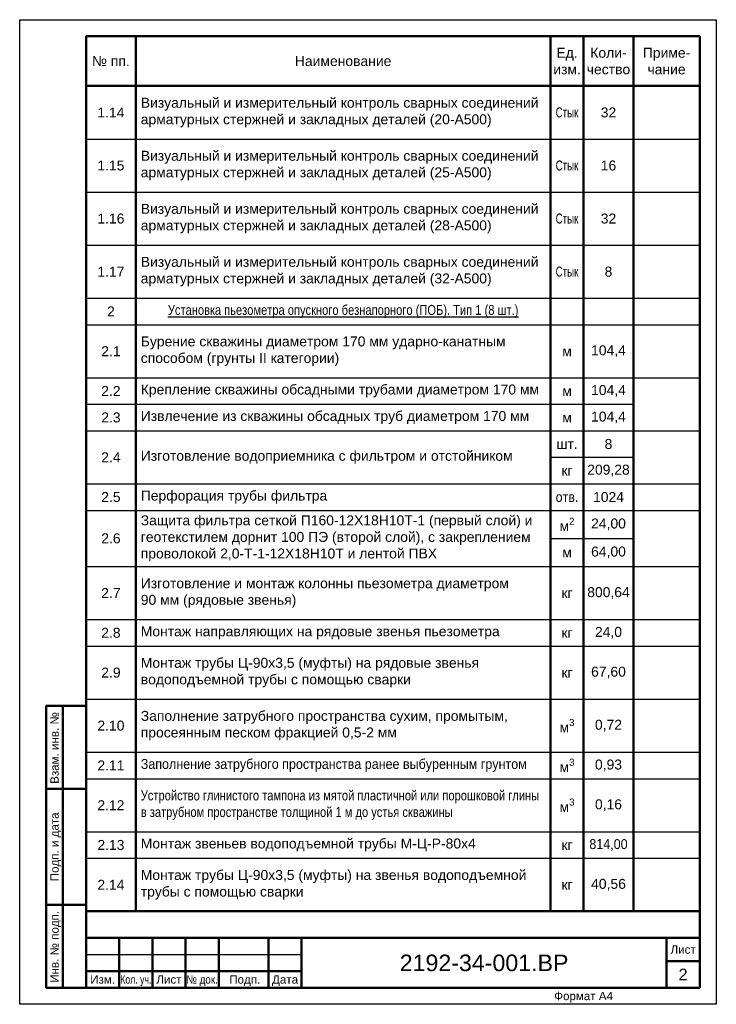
# Paper-space layout '2' of a CAD drawing. Header units: millimetres. Extents: x 45 to 255, y -5 to 292.
import ezdxf
from ezdxf.enums import TextEntityAlignment as Align

# ---------------------------------------------------------------- set-up
doc = ezdxf.new("R2010")
doc.units = ezdxf.units.MM
doc.layers.add('ГТО-2 Рамка и штамп', color=7, linetype='Continuous', lineweight=25)
doc.layers.add('ОКИАиМ_Рамка и штамп', color=7, linetype='Continuous', lineweight=25)
doc.styles.add('Arial', font='arial.ttf')
doc.styles.add('ГТО-2', font='arial.ttf')
doc.styles.add('ОКИАиМ', font='arial.ttf')

# ---------------------------------------------------------------- blocks, each defined once
blk = doc.blocks.new('*U4')
at = {"layer": 'ОКИАиМ_Рамка и штамп', "lineweight": 50}
for p, q in [((-197, 5), (-197, 90)), ((-202, 65), (-190, 65)), ((-202, 30), (-190, 30)), ((-180, 20), (-180, 5)), ((-170, 20), (-170, 5)), ((-160, 20), (-160, 5)), ((-150, 20), (-150, 5)), ((-135, 20), (-135, 5)), ((-125, 20), (-125, 5)), ((-15, 20), (-15, 5)), ((-5, 13), (-15, 13)), ((-190, 10), (-125, 10))]:
    blk.add_line(p, q, dxfattribs=at)
at = {"layer": 'ОКИАиМ_Рамка и штамп', "lineweight": 25}
blk.add_line((-190, 15), (-125, 15), dxfattribs=at)
blk.add_lwpolyline([(0, 0), (-210, 0), (-210, 297), (0, 297)], close=True, dxfattribs=at)
at = {"layer": 'ОКИАиМ_Рамка и штамп', "lineweight": 50}
for points in [[(-5, 5), (-190, 5), (-190, 292), (-5, 292)], [(-190, 5), (-202, 5), (-202, 90), (-190, 90)], [(-190, 5), (-5, 5), (-5, 20), (-190, 20)]]:
    blk.add_lwpolyline(points, close=True, dxfattribs=at)
at = {"layer": 'ОКИАиМ_Рамка и штамп', "style": 'ОКИАиМ'}
for s, p in [('Взам. инв. №', (-199.5, 66.5)), ('Инв. № подп.', (-199.5, 6.5))]:
    blk.add_text(s, height=2.5, rotation=90, dxfattribs=at).set_placement(p, align=Align.MIDDLE_LEFT)
blk.add_text('Подп. и дата', height=2.5, rotation=90, dxfattribs=at).set_placement((-199.5, 47.5), align=Align.MIDDLE_CENTER)
blk.add_text('Лист', height=2.5, dxfattribs=at).set_placement((-10, 16.5), align=Align.MIDDLE_CENTER)
for s, p in [('Изм.', (-188.74, 8.75)), ('Лист', (-168.79, 8.75)), ('Подп.', (-146.83, 8.75)), ('Дата', (-133.92, 8.75))]:
    blk.add_text(s, height=2.5, dxfattribs=at).set_placement(p, align=Align.TOP_LEFT)
for s, width, p in [('Кол. уч.', 0.75, (-179.68, 8.75)), ('№ док.', 0.85, (-159.76, 8.75))]:
    blk.add_text(s, height=2.5, dxfattribs=dict(at, width=width)).set_placement(p, align=Align.TOP_LEFT)
at = {"layer": 'ОКИАиМ_Рамка и штамп', "style": 'ОКИАиМ', "flags": 8}
for tag, p in [('ИНВНОМЕРВЗАМЕН6', (-193.5, 66.5)), ('ИНВНОМЕР6', (-193.5, 6.5))]:
    blk.add_attdef(tag, text='', height=2.5, rotation=90, dxfattribs=at).set_placement(p, align=Align.MIDDLE_LEFT)
at = {"layer": 'ОКИАиМ_Рамка и штамп', "style": 'ОКИАиМ'}
for tag, height, p in [('ОБОЗНАЧЕНИЕ6.1', 5, (-70, 12.5)), ('ЛИСТ6', 3.5, (-10, 9))]:
    blk.add_attdef(tag, text='', height=height, dxfattribs=at).set_placement(p, align=Align.MIDDLE_CENTER)
blk.add_attdef('ФОРМАТ6', text='', height=2.5, dxfattribs=at).set_placement((-40, 3.75), align=Align.TOP_CENTER)
blk = doc.blocks.new('*T10')
at = {"color": 0, "linetype": 'ByBlock', "lineweight": -2, "ltscale": 100, "transparency": 16777216}
for p, q in [((0, 0), (185, 0)), ((15, -31), (140, -31)), ((15, -47), (140, -47)), ((15, -63), (140, -63)), ((0, -87), (150, -87)), ((0, -103), (150, -103)), ((165, -103), (185, -103)), ((0, -111), (150, -111)), ((0, -119), (150, -119)), ((140, -127), (165, -127)), ((0, -135), (15, -135)), ((150, -135), (165, -135)), ((0, -143), (185, -143)), ((140, -151.47), (165, -151.47)), ((0, -159.95), (150, -159.95)), ((0, -175.95), (185, -175.95)), ((0, -183.95), (185, -183.95)), ((0, -199.95), (15, -199.95)), ((140, -199.95), (150, -199.95)), ((165, -199.95), (185, -199.95)), ((0, -215.95), (150, -215.95)), ((165, -215.95), (185, -215.95)), ((0, -223.95), (140, -223.95)), ((150, -223.95), (185, -223.95)), ((0, -239.95), (15, -239.95)), ((0, -247.95), (15, -247.95)), ((140, -247.95), (165, -247.95))]:
    blk.add_line(p, q, dxfattribs=at)
at = {"color": 0, "lineweight": 50, "ltscale": 100, "transparency": 16777216}
for p, q in [((0, 0), (0, -15)), ((15, 0), (15, -15)), ((140, 0), (140, -15)), ((150, 0), (150, -15)), ((165, 0), (165, -15)), ((185, 0), (185, -15)), ((0, -15), (15, -15)), ((140, -15), (185, -15)), ((150, -15), (150, -135)), ((165, -15), (165, -119)), ((185, -15), (185, -263.95)), ((0, -47), (0, -263.95)), ((15, -47), (15, -263.95)), ((140, -79), (140, -87)), ((140, -119), (140, -127)), ((140, -135), (140, -151.47)), ((150, -143), (150, -263.95)), ((165, -199.95), (165, -215.95)), ((165, -223.95), (165, -239.95)), ((0, -263.95), (185, -263.95))]:
    blk.add_line(p, q, dxfattribs=at)
at = {"color": 0, "linetype": 'ByBlock', "lineweight": 50, "ltscale": 100, "transparency": 16777216}
for p, q in [((0, -15), (0, -47)), ((15, -15), (140, -15)), ((15, -15), (15, -47)), ((140, -15), (140, -79)), ((140, -87), (140, -119)), ((165, -119), (165, -199.95)), ((140, -127), (140, -135)), ((150, -135), (150, -143)), ((140, -151.47), (140, -263.95)), ((165, -215.95), (165, -223.95)), ((165, -239.95), (165, -263.95))]:
    blk.add_line(p, q, dxfattribs=at)
at = {"color": 0, "lineweight": 25, "ltscale": 100, "transparency": 16777216}
for p, q in [((0, -31), (15, -31)), ((140, -31), (165, -31)), ((0, -47), (15, -47)), ((140, -47), (165, -47)), ((140, -63), (165, -63)), ((0, -79), (185, -79)), ((150, -103), (165, -103)), ((150, -111), (165, -111)), ((150, -119), (165, -119)), ((150, -159.95), (165, -159.95)), ((150, -199.95), (165, -199.95)), ((150, -215.95), (165, -215.95)), ((150, -239.95), (165, -239.95))]:
    blk.add_line(p, q, dxfattribs=at)
at = {"color": 0, "ltscale": 100, "transparency": 16777216}
for p, q in [((165, -31), (185, -31)), ((165, -47), (185, -47)), ((0, -63), (15, -63)), ((165, -63), (185, -63)), ((150, -87), (185, -87)), ((165, -119), (185, -119)), ((140, -135), (150, -135)), ((165, -135), (185, -135)), ((165, -159.95), (185, -159.95)), ((140, -223.95), (150, -223.95)), ((140, -239.95), (150, -239.95)), ((165, -239.95), (185, -239.95)), ((165, -247.95), (185, -247.95))]:
    blk.add_line(p, q, dxfattribs=at)
at = {"color": 0, "lineweight": -2, "ltscale": 100, "transparency": 16777216}
for p, q in [((15, -135), (140, -135)), ((15, -199.95), (140, -199.95)), ((15, -239.95), (140, -239.95)), ((15, -247.95), (140, -247.95))]:
    blk.add_line(p, q, dxfattribs=at)
at = {"color": 0, "ltscale": 100, "transparency": 16777216, "char_height": 3}
for s, insert, width, attachment_point, style in [('№ пп.', (7.5, -7.5), 12, 5, 'ГТО-2'), ('Наименование', (77.5, -7.5), 122, 5, 'ГТО-2'), ('Ед.\\Pизм.', (145, -7.5), 10, 5, 'ГТО-2'), ('Коли-\\Pчество', (157.5, -7.5), 15, 5, 'ГТО-2'), ('Приме-\\Pчание', (175, -7.5), 17, 5, 'ГТО-2'), ('Визуальный и измерительный контроль сварных соединений арматурных стержней и закладных деталей (20-А500)', (16.5, -23), 122, 4, 'ГТО-2'), ('1.14', (7.5, -23), 12, 5, 'ГТО-2'), ('{\\W0.7;Стык}', (145, -23), 7, 5, 'ГТО-2'), ('32', (157.5, -23), 12, 5, 'ГТО-2'), ('Визуальный и измерительный контроль сварных соединений арматурных стержней и закладных деталей (25-А500)', (16.5, -39), 122, 4, 'ГТО-2'), ('1.15', (7.5, -39), 12, 5, 'ГТО-2'), ('{\\W0.7;Стык}', (145, -39), 7, 5, 'ГТО-2'), ('16', (157.5, -39), 12, 5, 'ГТО-2'), ('Визуальный и измерительный контроль сварных соединений арматурных стержней и закладных деталей (28-А500)', (16.5, -55), 122, 4, 'ГТО-2'), ('1.16', (7.5, -55), 12, 5, 'ГТО-2'), ('{\\W0.7;Стык}', (145, -55), 7, 5, 'ГТО-2'), ('32', (157.5, -55), 12, 5, 'ГТО-2'), ('Визуальный и измерительный контроль сварных соединений арматурных стержней и закладных деталей (32-А500)', (16.5, -71), 122, 4, 'ГТО-2'), ('1.17', (7.5, -71), 12, 5, 'ГТО-2'), ('{\\W0.7;Стык}', (145, -71), 7, 5, 'ГТО-2'), ('8', (157.5, -71), 12, 5, 'ГТО-2'), ('2', (7.5, -83), 12, 5, 'ГТО-2'), ('{\\W0.8;\\LУстановка пьезометра опускного безнапорного (ПОБ). Тип 1 (8 шт.)}', (77.5, -83), 122, 5, 'ГТО-2'), ('{\\C256;Бурение скважины диаметром 170 мм ударно-канатным способом (грунты II категории)}', (16.5, -95), 122, 4, 'Arial'), ('2.1', (7.5, -95), 12, 5, 'ГТО-2'), ('\\A1;м', (145, -95), 7, 5, 'ГТО-2'), ('104,4', (157.5, -95), 12, 5, 'ГТО-2'), ('{\\C256;Крепление скважины обсадными трубами диаметром 170 мм }', (16.5, -107), 122, 4, 'Arial'), ('2.2', (7.5, -107), 12, 5, 'ГТО-2'), ('\\A1;м', (145, -107), 7, 5, 'ГТО-2'), ('104,4', (157.5, -107), 12, 5, 'ГТО-2'), ('2.3', (7.5, -115), 12, 5, 'ГТО-2'), ('{\\C256;Извлечение из скважины обсадных труб диаметром 170 мм}', (16.5, -115), 122, 4, 'Arial'), ('\\A1;м', (145, -115), 7, 5, 'ГТО-2'), ('104,4', (157.5, -115), 12, 5, 'ГТО-2'), ('8', (157.5, -123), 15, 5, 'ГТО-2'), ('шт.', (145, -123), 7, 5, 'ГТО-2'), ('2.4', (7.5, -127), 12, 5, 'ГТО-2'), ('Изготовление водоприемника с фильтром и отстойником', (16.5, -127), 122, 4, 'ГТО-2'), ('кг', (145, -131), 7, 5, 'ГТО-2'), ('209,28', (157.5, -131), 15, 5, 'ГТО-2'), ('2.5', (7.5, -139), 12, 5, 'ГТО-2'), ('{\\C256;Перфорация трубы фильтра}', (16.5, -139), 122, 4, 'Arial'), ('{\\W0.9;отв.}', (145, -139), 7, 5, 'ГТО-2'), ('1024', (157.5, -139), 15, 5, 'ГТО-2'), ('{\\C256;Защита фильтра сеткой П160-12Х18Н10Т-1 (первый слой) и геотекстилем дорнит 100 ПЭ (второй слой), с закреплением проволокой 2,0-Т-1-12Х18Н10Т и лентой ПВХ }', (16.5, -151.47), 122, 4, 'Arial'), ('\\A1;м{\\H0.7x;\\S2^ ;}', (145, -147.24), 7, 5, 'ГТО-2'), ('24,00', (157.5, -147.24), 15, 5, 'ГТО-2'), ('2.6', (7.5, -151.47), 12, 5, 'ГТО-2'), ('64,00', (157.5, -155.71), 12, 5, 'ГТО-2'), ('\\A1;м', (145, -155.71), 7, 5, 'ГТО-2'), ('2.7', (7.5, -167.95), 12, 5, 'ГТО-2'), ('{\\C256;Изготовление и монтаж колонны пьезометра диаметром 90\\~мм (рядовые звенья)}', (16.5, -167.95), 122, 4, 'Arial'), ('800,64', (157.5, -167.95), 15, 5, 'ГТО-2'), ('кг', (145, -167.95), 7, 5, 'ГТО-2'), ('2.8', (7.5, -179.95), 12, 5, 'ГТО-2'), ('24,0', (157.5, -179.95), 15, 5, 'ГТО-2'), ('{\\C256;Монтаж направляющих на рядовые звенья пьезометра}', (16.5, -179.95), 122, 4, 'Arial'), ('кг', (145, -179.95), 7, 5, 'ГТО-2'), ('2.9', (7.5, -191.95), 12, 5, 'ГТО-2'), ('{\\C256;Монтаж} трубы Ц-90х3,5 (муфты) на рядовые звенья водоподъемной трубы с помощью сварки ', (16.5, -191.95), 122, 4, 'Arial'), ('67,60', (157.5, -191.95), 15, 5, 'ГТО-2'), ('кг', (145, -191.95), 7, 5, 'ГТО-2'), ('{\\C256;Заполнение затрубного пространства сухим, промытым, просеянным песком фракцией 0,5-2 мм}', (16.5, -207.95), 122, 4, 'Arial'), ('2.10', (7.5, -207.95), 12, 5, 'ГТО-2'), ('\\A1;м{\\H0.7x;\\S3^ ;}', (145, -207.95), 7, 5, 'ГТО-2'), ('0,72', (157.5, -207.95), 12, 5, 'ГТО-2'), ('2.11', (7.5, -219.95), 12, 5, 'ГТО-2'), ('{\\W0.9;\\C256;Заполнение затрубного пространства ранее выбуренным грунтом}', (16.5, -219.95), 122, 4, 'Arial'), ('\\A1;м{\\H0.7x;\\S3^ ;}', (145, -219.95), 7, 5, 'ГТО-2'), ('0,93', (157.5, -219.95), 15, 5, 'ГТО-2'), ('{\\W0.8;\\C256;Устройство глинистого тампона из мятой пластичной или порошковой глины в затрубном пространстве толщиной 1 м до устья скважины  }', (16.5, -231.95), 122, 4, 'Arial'), ('2.12', (7.5, -231.95), 12, 5, 'ГТО-2'), ('\\A1;м{\\H0.7x;\\S3^ ;}', (145, -231.95), 7, 5, 'ГТО-2'), ('0,16', (157.5, -231.95), 12, 5, 'ГТО-2'), ('2.13', (7.5, -243.95), 12, 5, 'ГТО-2'), ('{\\C256;Монтаж звеньев водоподъемной трубы }М-Ц-Р-80х4', (16.5, -243.95), 122, 4, 'Arial'), ('кг', (145, -243.95), 7, 5, 'ГТО-2'), ('{\\W0.9;814,00}', (157.5, -243.95), 15, 5, 'ГТО-2'), ('{\\C256;Монтаж} трубы Ц-90х3,5 (муфты) на звенья водоподъемной трубы с помощью сварки ', (16.5, -255.95), 122, 4, 'ГТО-2'), ('2.14', (7.5, -255.95), 12, 5, 'ГТО-2'), ('кг', (145, -255.95), 7, 5, 'ГТО-2'), ('40,56', (157.5, -255.95), 15, 5, 'ГТО-2')]:
    blk.add_mtext(s, dxfattribs=dict(at, insert=insert, width=width, attachment_point=attachment_point, style=style))

psp = doc.layouts.new('2')

# ---------------------------------------------------------------- block references
psp.add_blockref('*T10', (64.63, 287.1))
at = {"layer": 'ГТО-2 Рамка и штамп'}
psp.add_blockref('*U4', (254.63, -4.9), dxfattribs=at).add_auto_attribs({'ОБОЗНАЧЕНИЕ6.1': '2192-34-001.ВР', 'ФОРМАТ6': 'Формат А4', 'ЛИСТ6': '2'})

doc.saveas('drawing.dxf')
